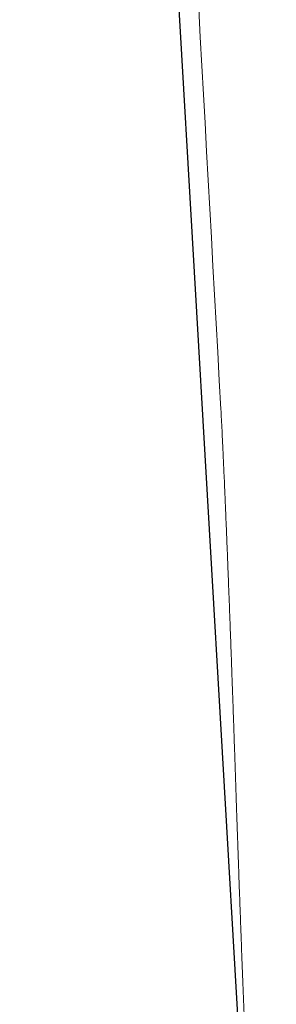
# Model space of a CAD drawing. Header units: millimetres. Extents: x 8 to 719, y 12 to 652.
# Tile 42 of 197: x 409.68 to 411.85, y 230.51 to 238.83. Entities that reach past the tile are written whole.
import ezdxf

# ---------------------------------------------------------------- set-up
doc = ezdxf.new("R2010")
doc.units = ezdxf.units.MM

msp = doc.modelspace()

# ---------------------------------------------------------------- linework, layer by layer
at = {"color": 7, "linetype": 'Continuous', "lineweight": 30}
msp.add_line((410.1993, 253.0329), (411.8495, 224.8012), dxfattribs=at)
at = {"color": 252, "linetype": 'Continuous', "lineweight": 0}
for points, knots in [([(411.3808, 235.5392), (411.0955, 240.7043), (410.5249, 251.0344), (409.9613, 261.3684), (409.6796, 266.5354)], [0, 0, 0, 0, 0.499999, 1, 1, 1, 1]), ([(411.5043, 232.428), (411.5028, 232.4725), (411.4998, 232.5617), (411.4951, 232.6996), (411.4903, 232.8404), (411.4853, 232.9842), (411.4801, 233.1311), (411.4745, 233.2883), (411.4685, 233.4547), (411.4621, 233.6291), (411.4556, 233.8029), (411.449, 233.9761), (411.4426, 234.1439), (411.4362, 234.3049), (411.4301, 234.4577), (411.4255, 234.5708), (411.4223, 234.6473), (411.4206, 234.6894), (411.4188, 234.731), (411.4171, 234.7723), (411.4153, 234.813), (411.4136, 234.8534), (411.4119, 234.8933), (411.4094, 234.9502), (411.4061, 235.0234), (411.403, 235.0908), (411.4009, 235.1375), (411.3996, 235.1645), (411.3983, 235.192), (411.3969, 235.2227), (411.3942, 235.2799), (411.3903, 235.3595), (411.3854, 235.4545), (411.3823, 235.511), (411.3808, 235.5392)], [0, 0, 0, 0, 0.04101, 0.082008, 0.123159, 0.16463, 0.206583, 0.249174, 0.298769, 0.348325, 0.398069, 0.448223, 0.499005, 0.546314, 0.593179, 0.639773, 0.653478, 0.66718, 0.680882, 0.69459, 0.708309, 0.722041, 0.735794, 0.749569, 0.781673, 0.814226, 0.824561, 0.83495, 0.845393, 0.856782, 0.871359, 0.914457, 0.957277, 1, 1, 1, 1]), ([(411.7283, 227.0306), (411.7186, 227.2271), (411.699, 227.6202), (411.6709, 228.2156), (411.6493, 228.6938), (411.6335, 229.0527), (411.6233, 229.2903), (411.6132, 229.5287), (411.6033, 229.7649), (411.5939, 229.9956), (411.5853, 230.2097), (411.5774, 230.4098), (411.57, 230.5991), (411.5627, 230.7881), (411.5556, 230.9769), (411.5487, 231.161), (411.5422, 231.339), (411.5362, 231.5046), (411.5305, 231.6636), (411.5263, 231.7831), (411.5232, 231.8724), (411.5212, 231.9291), (411.5192, 231.9869), (411.5173, 232.0417), (411.5151, 232.1058), (411.5127, 232.1769), (411.5101, 232.2529), (411.5079, 232.3196), (411.506, 232.3768), (411.5048, 232.412), (411.5043, 232.428)], [0, 0, 0, 0, 0.112423, 0.224897, 0.337443, 0.381681, 0.425935, 0.470205, 0.514492, 0.557238, 0.598051, 0.63291, 0.667656, 0.702289, 0.73681, 0.771219, 0.803095, 0.834084, 0.861546, 0.889692, 0.899077, 0.910074, 0.920536, 0.930463, 0.939855, 0.955296, 0.969031, 0.98106, 0.991383, 1, 1, 1, 1])]:
    msp.add_open_spline(points, degree=3, knots=knots, dxfattribs=at)

doc.saveas('drawing.dxf')
